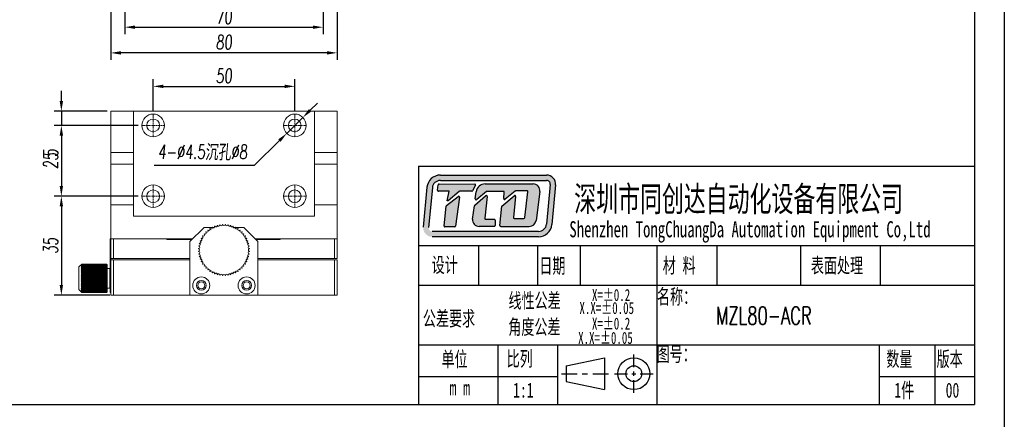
# Model space of a CAD drawing. Header units: millimetres. Extents: x 14315 to 14904, y -71 to 762.
# Tile 4 of 5: x 14556 to 14904, y 351 to 492. Entities that reach past the tile are written whole.
import ezdxf

# ---------------------------------------------------------------- set-up
doc = ezdxf.new("R2010")
doc.units = ezdxf.units.MM
doc.header["$LTSCALE"] = 0.3
doc.linetypes.add('CENTERX2', pattern=[20.32, 12.7, -2.54, 2.54, -2.54])
for name, color, linetype, lineweight in [('中心线', 5, 'CENTERX2', 13), ('外框', 7, 'Continuous', 30), ('文字', 3, 'Continuous', 13), ('标注', 1, 'Continuous', 18)]:
    doc.layers.add(name, color=color, linetype=linetype, lineweight=lineweight)
doc.styles.add('SLDTEXTSTYLE2', font='txt')
doc.styles.get("Standard").update_dxf_attribs({"font": 'txt.shx', "width": 0.67, "oblique": 5, "bigfont": 'gbcbig.shx'})
doc.dimstyles.new('2', dxfattribs={"dimscale": 2, "dimtxt": 2.5, "dimasz": 1.8, "dimexe": 1.25, "dimexo": 0.625, "dimtad": 1, "dimdsep": 46, "dimtxsty": 'Standard', "dimcen": 1.8, "dimadec": 0, "dimazin": 0, "dimtfac": 1, "dimtmove": 0, "dimatfit": 3, "dimfxl": 0, "dimarcsym": 0})
doc.dimstyles.new('2$3', dxfattribs={"dimscale": 2, "dimtxt": 2.5, "dimasz": 1.8, "dimexe": 1.25, "dimexo": 0.625, "dimtad": 1, "dimtih": 1, "dimtoh": 1, "dimdsep": 46, "dimtxsty": 'Standard', "dimcen": 1.8, "dimadec": 0, "dimazin": 0, "dimtfac": 1, "dimtmove": 0, "dimatfit": 3, "dimfxl": 0, "dimarcsym": 0})

# ---------------------------------------------------------------- blocks, each defined once
blk = doc.blocks.new('Y')
at = {"lineweight": 30}
blk.add_line((-4136.76, 2009.27), (-3862.74, 2009.27), dxfattribs=at)
blk = doc.blocks.new('W')
at = {"lineweight": 30}
for p, q in [((-3857.44, 2213.99), (-3857.44, 2003.97)), ((-3857.44, 2213.99), (-3857.44, 2003.97)), ((-3862.74, 2208.69), (-3862.74, 2009.27))]:
    blk.add_line(p, q, dxfattribs=at)
blk.add_blockref('Y', (0, 0))
blk = doc.blocks.new('*D246')
at = {"layer": 'Defpoints', "color": 0}
for p in [(14588.09, 508.7), (14668.09, 508.7), (14588.09, 480.56)]:
    blk.add_point(p, dxfattribs=at)
at = {"layer": '标注', "color": 0, "lineweight": -2}
for p, q in [((14588.09, 507.45), (14588.09, 478.06)), ((14668.09, 507.45), (14668.09, 478.06)), ((14664.49, 480.56), (14591.69, 480.56))]:
    blk.add_line(p, q, dxfattribs=at)
at = {"layer": '标注', "color": 0}
for points in [[(14591.69, 481.16), (14591.69, 479.96), (14588.09, 480.56)], [(14664.49, 481.16), (14664.49, 479.96), (14668.09, 480.56)]]:
    blk.add_solid(points, dxfattribs=at)
at = {"layer": '标注', "color": 0, "insert": (14628.09, 484.31), "char_height": 5, "attachment_point": 5}
blk.add_mtext('80', dxfattribs=at)
blk = doc.blocks.new('*D247')
at = {"layer": 'Defpoints', "color": 0}
for p in [(14593.09, 529.7), (14663.09, 529.7), (14663.09, 489.62)]:
    blk.add_point(p, dxfattribs=at)
at = {"layer": '标注', "color": 0, "lineweight": -2}
for p, q in [((14593.09, 528.45), (14593.09, 487.12)), ((14663.09, 528.45), (14663.09, 487.12)), ((14596.69, 489.62), (14659.49, 489.62))]:
    blk.add_line(p, q, dxfattribs=at)
at = {"layer": '标注', "color": 0}
for points in [[(14596.69, 490.22), (14596.69, 489.02), (14593.09, 489.62)], [(14659.49, 490.22), (14659.49, 489.02), (14663.09, 489.62)]]:
    blk.add_solid(points, dxfattribs=at)
at = {"layer": '标注', "color": 0, "insert": (14628.09, 493.37), "char_height": 5, "attachment_point": 5}
blk.add_mtext('70', dxfattribs=at)
blk = doc.blocks.new('*D254')
at = {"layer": 'Defpoints', "color": 0}
for p in [(14653.09, 468.73), (14603.09, 458.93), (14653.09, 458.93)]:
    blk.add_point(p, dxfattribs=at)
at = {"layer": '标注', "color": 0, "lineweight": -2}
for p, q in [((14603.09, 460.18), (14603.09, 471.23)), ((14653.09, 460.18), (14653.09, 471.23)), ((14606.69, 468.73), (14649.49, 468.73))]:
    blk.add_line(p, q, dxfattribs=at)
at = {"layer": '标注', "color": 0}
for points in [[(14606.69, 469.33), (14606.69, 468.13), (14603.09, 468.73)], [(14649.49, 469.33), (14649.49, 468.13), (14653.09, 468.73)]]:
    blk.add_solid(points, dxfattribs=at)
at = {"layer": '标注', "color": 0, "insert": (14628.09, 472.48), "char_height": 5, "attachment_point": 5}
blk.add_mtext('50', dxfattribs=at)
blk = doc.blocks.new('*D255')
at = {"layer": 'Defpoints', "color": 0}
for p in [(14588.09, 459.93), (14570.68, 454.93), (14599.09, 454.93)]:
    blk.add_point(p, dxfattribs=at)
at = {"layer": '标注', "color": 0, "lineweight": -2}
for p, q in [((14570.68, 463.53), (14570.68, 467.13)), ((14586.84, 459.93), (14568.18, 459.93)), ((14570.68, 459.93), (14570.68, 454.93)), ((14597.84, 454.93), (14568.18, 454.93)), ((14570.68, 451.33), (14570.68, 442.64))]:
    blk.add_line(p, q, dxfattribs=at)
at = {"layer": '标注', "color": 0}
for points in [[(14570.08, 463.53), (14571.28, 463.53), (14570.68, 459.93)], [(14570.08, 451.33), (14571.28, 451.33), (14570.68, 454.93)]]:
    blk.add_solid(points, dxfattribs=at)
at = {"layer": '标注', "color": 0, "insert": (14566.93, 445.18), "char_height": 5, "attachment_point": 5, "rotation": 90}
blk.add_mtext('5', dxfattribs=at)
blk = doc.blocks.new('*D256')
at = {"layer": 'Defpoints', "color": 0}
for p in [(14599.09, 454.93), (14570.68, 429.93), (14599.09, 429.93)]:
    blk.add_point(p, dxfattribs=at)
at = {"layer": '标注', "color": 0, "lineweight": -2}
for p, q in [((14597.84, 454.93), (14568.18, 454.93)), ((14570.68, 451.33), (14570.68, 433.53)), ((14597.84, 429.93), (14568.18, 429.93))]:
    blk.add_line(p, q, dxfattribs=at)
at = {"layer": '标注', "color": 0}
for points in [[(14570.08, 451.33), (14571.28, 451.33), (14570.68, 454.93)], [(14570.08, 433.53), (14571.28, 433.53), (14570.68, 429.93)]]:
    blk.add_solid(points, dxfattribs=at)
at = {"layer": '标注', "color": 0, "insert": (14566.93, 442.43), "char_height": 5, "attachment_point": 5, "rotation": 90}
blk.add_mtext('25', dxfattribs=at)
blk = doc.blocks.new('*D257')
at = {"layer": 'Defpoints', "color": 0}
for p in [(14599.09, 429.93), (14570.68, 394.93), (14589.09, 394.93)]:
    blk.add_point(p, dxfattribs=at)
at = {"layer": '标注', "color": 0, "lineweight": -2}
for p, q in [((14597.84, 429.93), (14568.18, 429.93)), ((14570.68, 426.33), (14570.68, 398.53)), ((14587.84, 394.93), (14568.18, 394.93))]:
    blk.add_line(p, q, dxfattribs=at)
at = {"layer": '标注', "color": 0}
for points in [[(14570.08, 426.33), (14571.28, 426.33), (14570.68, 429.93)], [(14570.08, 398.53), (14571.28, 398.53), (14570.68, 394.93)]]:
    blk.add_solid(points, dxfattribs=at)
at = {"layer": '标注', "color": 0, "insert": (14566.93, 412.43), "char_height": 5, "attachment_point": 5, "rotation": 90}
blk.add_mtext('35', dxfattribs=at)
blk = doc.blocks.new('*D258')
at = {"layer": 'Defpoints', "color": 0}
for p in [(14655.94, 457.74), (14650.25, 452.12)]:
    blk.add_point(p, dxfattribs=at)
at = {"layer": '标注', "color": 0, "lineweight": -2}
for p, q in [((14658.5, 460.27), (14661.06, 462.8)), ((14655.94, 457.74), (14650.25, 452.12)), ((14638.88, 440.9), (14647.69, 449.59)), ((14603.44, 440.9), (14638.88, 440.9))]:
    blk.add_line(p, q, dxfattribs=at)
at = {"layer": '标注', "color": 0}
for points in [[(14658.08, 460.7), (14658.92, 459.85), (14655.94, 457.74)], [(14647.27, 450.02), (14648.11, 449.17), (14650.25, 452.12)]]:
    blk.add_solid(points, dxfattribs=at)
at = {"layer": '标注', "color": 0, "insert": (14620.54, 445.34), "char_height": 5, "attachment_point": 5}
blk.add_mtext('4-%%C4.5{\\fSimSun|b0|i0|c134|p2;沉孔}∅8', dxfattribs=at)

msp = doc.modelspace()

# ---------------------------------------------------------------- hatches: boundary and pattern name
at = {"layer": '外框'}
h = msp.add_hatch(color=256, dxfattribs=at)
h.dxf.hatch_style = 1
h.paths.add_polyline_path([(14742.013, 437.395), (14704.499, 437.395, 0.3871904), (14699.76, 433.078), (14698.45, 419.053, 0.4417631), (14701.609, 415.585), (14739.145, 415.585, 0.3876272), (14743.884, 419.909), (14745.172, 433.932, 0.4413093)])
h.paths.add_polyline_path([(14742.013, 435.491, -0.4413093), (14743.277, 434.106), (14741.988, 420.083, -0.3876272), (14739.145, 417.489), (14701.609, 417.489, -0.4417631), (14700.346, 418.876), (14701.656, 432.901, -0.3871904), (14704.499, 435.491)], flags=16)
h.paths.add_polyline_path([(14716.629, 434.269, -0.5692565), (14716.908, 433.801), (14715.846, 431.84, -0.2751589), (14715.567, 431.674), (14711.289, 431.674, 0.1785487), (14711.083, 431.598), (14707.202, 428.284), (14706.928, 428.284), (14707.549, 431.679), (14703.78, 431.679, -0.4551699), (14703.466, 432.039), (14703.733, 433.964, -0.3736999), (14704.046, 434.238)], flags=0)
h.paths.add_polyline_path([(14710.755, 429.843, -0.6728841), (14711.265, 429.551), (14709.891, 419.375, -0.3754282), (14709.576, 419.1), (14706.105, 419.1, -0.4451596), (14705.79, 419.451), (14706.519, 426.404, -0.2032664), (14706.639, 426.621)], flags=0)
h.paths.add_polyline_path([(14720.277, 434.271), (14737.26, 434.271, -0.4535474), (14739.619, 431.577), (14738.258, 421.357, -0.3759441), (14735.899, 419.291), (14725.829, 419.291, -0.443757), (14725.513, 419.64), (14726.192, 426.419), (14730.55, 430.121, -0.6781546), (14731.071, 429.844), (14730.265, 422.461, 0.4464345), (14730.58, 422.109), (14733.949, 422.109, 0.3783283), (14734.264, 422.387), (14735.395, 431.458, 0.4510331), (14735.08, 431.815), (14731.116, 431.815, 0.1736567), (14730.914, 431.742), (14727.393, 428.849, -0.6630003), (14726.875, 429.121), (14727.057, 431.303, 0.4388203), (14726.741, 431.647), (14720.97, 431.647, 0.1753949), (14720.767, 431.573), (14717.332, 428.712, -0.6807563), (14716.815, 428.996), (14717.13, 431.495, -0.3779258)], flags=0)
h.paths.add_polyline_path([(14716.634, 426.731), (14720.469, 430.102, -0.6841835), (14720.994, 429.829), (14720.161, 422.164, 0.4462884), (14720.476, 421.813), (14723.554, 421.813, -0.4142136), (14723.872, 421.495), (14723.872, 419.609, -0.4142136), (14723.554, 419.291), (14718.171, 419.291, -0.4294817), (14715.795, 421.794), (14716.53, 426.541, -0.1758286)], flags=0)
h.paths.add_polyline_path([(14716.908, 433.801, 0.5692565), (14716.629, 434.269), (14704.046, 434.238, 0.3736999), (14703.733, 433.964), (14703.466, 432.039, 0.4551699), (14703.78, 431.679), (14707.549, 431.679), (14706.928, 428.284), (14707.202, 428.284), (14711.083, 431.598, -0.1785487), (14711.289, 431.674), (14715.567, 431.674, 0.2751589), (14715.846, 431.84)], flags=0)
h.paths.add_polyline_path([(14711.265, 429.551, 0.6728841), (14710.755, 429.843), (14706.639, 426.621, 0.2032664), (14706.519, 426.404), (14705.79, 419.451, 0.4451596), (14706.105, 419.1), (14709.576, 419.1, 0.3754282), (14709.891, 419.375)], flags=0)
h.paths.add_polyline_path([(14720.994, 429.829, 0.6841835), (14720.469, 430.102), (14716.634, 426.731, 0.1758286), (14716.53, 426.541), (14715.795, 421.794, 0.4294817), (14718.171, 419.291), (14723.554, 419.291, 0.4142136), (14723.872, 419.609), (14723.872, 421.495, 0.4142136), (14723.554, 421.813), (14720.476, 421.813, -0.4462884), (14720.161, 422.164)], flags=0)
h.paths.add_polyline_path([(14737.26, 434.271), (14720.277, 434.271, 0.3779258), (14717.13, 431.495), (14716.815, 428.996, 0.6807563), (14717.332, 428.712), (14720.767, 431.573, -0.1753949), (14720.97, 431.647), (14726.741, 431.647, -0.4388203), (14727.057, 431.303), (14726.875, 429.121, 0.6630003), (14727.393, 428.849), (14730.914, 431.742, -0.1736567), (14731.116, 431.815), (14735.08, 431.815, -0.4510331), (14735.395, 431.458), (14734.264, 422.387, -0.3783283), (14733.949, 422.109), (14730.58, 422.109, -0.4464345), (14730.265, 422.461), (14731.071, 429.844, 0.6781546), (14730.55, 430.121), (14726.192, 426.419), (14725.513, 419.64, 0.443757), (14725.829, 419.291), (14735.899, 419.291, 0.3759441), (14738.258, 421.357), (14739.619, 431.577, 0.4535474)], flags=0)
h = msp.add_hatch(color=256, dxfattribs=at)
h.dxf.hatch_style = 1
h.paths.add_polyline_path([(14716.908, 433.801, 0.5692565), (14716.629, 434.269), (14704.046, 434.238, 0.3736999), (14703.733, 433.964), (14703.466, 432.039, 0.4551699), (14703.78, 431.679), (14707.549, 431.679), (14706.928, 428.284), (14707.202, 428.284), (14711.083, 431.598, -0.1785487), (14711.289, 431.674), (14715.567, 431.674, 0.2751589), (14715.846, 431.84)])
h.paths.add_polyline_path([(14711.265, 429.551, 0.6728841), (14710.755, 429.843), (14706.639, 426.621, 0.2032664), (14706.519, 426.404), (14705.79, 419.451, 0.4451596), (14706.105, 419.1), (14709.576, 419.1, 0.3754282), (14709.891, 419.375)])
h.paths.add_polyline_path([(14720.994, 429.829, 0.6841835), (14720.469, 430.102), (14716.634, 426.731, 0.1758286), (14716.53, 426.541), (14715.795, 421.794, 0.4294817), (14718.171, 419.291), (14723.554, 419.291, 0.4142136), (14723.872, 419.609), (14723.872, 421.495, 0.4142136), (14723.554, 421.813), (14720.476, 421.813, -0.4462884), (14720.161, 422.164)])
h.paths.add_polyline_path([(14737.26, 434.271), (14720.277, 434.271, 0.3779258), (14717.13, 431.495), (14716.815, 428.996, 0.6807563), (14717.332, 428.712), (14720.767, 431.573, -0.1753949), (14720.97, 431.647), (14726.741, 431.647, -0.4388203), (14727.057, 431.303), (14726.875, 429.121, 0.6630003), (14727.393, 428.849), (14730.914, 431.742, -0.1736567), (14731.116, 431.815), (14735.08, 431.815, -0.4510331), (14735.395, 431.458), (14734.264, 422.387, -0.3783283), (14733.949, 422.109), (14730.58, 422.109, -0.4464345), (14730.265, 422.461), (14731.071, 429.844, 0.6781546), (14730.55, 430.121), (14726.192, 426.419), (14725.513, 419.64, 0.443757), (14725.829, 419.291), (14735.899, 419.291, 0.3759441), (14738.258, 421.357), (14739.619, 431.577, 0.4535474)])

# ---------------------------------------------------------------- linework, layer by layer
at = {"color": 7, "linetype": 'Continuous', "lineweight": 15}
for p, q in [((14596.093, 459.933), (14588.093, 459.933)), ((14588.093, 459.933), (14588.093, 445.337)), ((14596.093, 445.337), (14596.093, 459.933)), ((14660.093, 459.933), (14596.093, 459.933)), ((14668.093, 459.933), (14660.093, 459.933)), ((14660.093, 459.933), (14660.093, 445.337)), ((14668.093, 459.933), (14668.093, 445.337)), ((14596.093, 445.337), (14588.093, 445.337)), ((14588.093, 445.337), (14588.093, 441.281)), ((14596.093, 441.281), (14596.093, 445.337)), ((14668.093, 445.337), (14660.093, 445.337)), ((14660.093, 445.337), (14660.093, 441.281)), ((14668.093, 445.337), (14668.093, 441.281)), ((14596.093, 441.281), (14588.093, 441.281)), ((14588.093, 441.281), (14588.093, 426.933)), ((14596.093, 426.933), (14596.093, 441.281)), ((14668.093, 441.281), (14660.093, 441.281)), ((14660.093, 441.281), (14660.093, 426.933)), ((14668.093, 441.281), (14668.093, 426.933)), ((14596.093, 426.933), (14588.093, 426.933)), ((14588.093, 426.933), (14588.093, 414.933)), ((14596.093, 422.933), (14596.093, 426.933)), ((14668.093, 426.933), (14660.093, 426.933)), ((14660.093, 426.933), (14660.093, 422.933)), ((14668.093, 426.933), (14668.093, 414.933)), ((14596.093, 422.933), (14660.093, 422.933)), ((14621.093, 418.933), (14616.093, 413.933)), ((14621.093, 418.933), (14623.97, 418.933)), ((14624.1, 418.933), (14624.765, 418.933)), ((14631.421, 418.933), (14632.087, 418.933)), ((14632.216, 418.933), (14635.093, 418.933)), ((14640.093, 413.933), (14635.093, 418.933)), ((14587.893, 414.933), (14588.093, 414.933)), ((14587.893, 412.933), (14587.893, 414.933)), ((14588.093, 407.933), (14588.093, 414.933)), ((14617.093, 414.933), (14588.093, 414.933)), ((14589.093, 407.933), (14589.093, 414.933)), ((14607.793, 414.933), (14589.093, 414.933)), ((14608.093, 414.633), (14607.793, 414.933)), ((14608.093, 414.633), (14616.793, 414.633)), ((14616.093, 413.933), (14616.093, 394.933)), ((14668.093, 414.933), (14639.093, 414.933)), ((14639.393, 414.633), (14647.793, 414.633)), ((14640.093, 413.933), (14640.093, 394.933)), ((14648.093, 414.933), (14647.793, 414.633)), ((14667.093, 414.933), (14648.093, 414.933)), ((14667.093, 407.933), (14667.093, 414.933)), ((14668.093, 407.933), (14668.093, 414.933)), ((14588.093, 412.933), (14587.893, 412.933)), ((14587.893, 412.933), (14587.893, 397.933)), ((14588.093, 407.933), (14588.093, 407.433)), ((14589.093, 407.933), (14588.093, 407.933)), ((14588.093, 394.933), (14588.093, 407.433)), ((14588.093, 407.433), (14589.093, 407.433)), ((14616.093, 407.933), (14589.093, 407.933)), ((14589.093, 407.433), (14589.093, 394.933)), ((14616.093, 407.433), (14589.093, 407.433)), ((14667.093, 407.933), (14640.093, 407.933)), ((14667.093, 407.433), (14640.093, 407.433)), ((14668.093, 407.933), (14667.093, 407.933)), ((14667.093, 394.933), (14667.093, 407.433)), ((14667.093, 407.433), (14668.093, 407.433)), ((14668.093, 407.433), (14668.093, 394.933)), ((14577.829, 405.869), (14576.893, 404.933)), ((14576.893, 397.236), (14576.893, 404.933)), ((14577.693, 405.732), (14577.893, 405.933)), ((14577.893, 405.922), (14577.693, 405.732)), ((14577.693, 405.692), (14577.893, 405.912)), ((14577.893, 405.86), (14577.693, 405.692)), ((14577.693, 405.6), (14577.893, 405.836)), ((14577.893, 405.744), (14577.693, 405.6)), ((14577.693, 405.456), (14577.893, 405.707)), ((14577.893, 405.576), (14577.693, 405.456)), ((14577.693, 405.264), (14577.893, 405.525)), ((14577.893, 405.356), (14577.693, 405.264)), ((14577.693, 405.024), (14577.893, 405.293)), ((14577.893, 405.088), (14577.693, 405.024)), ((14577.693, 404.739), (14577.893, 405.014)), ((14577.893, 404.775), (14577.693, 404.739)), ((14577.693, 404.412), (14577.893, 404.689)), ((14577.893, 404.419), (14577.693, 404.412)), ((14577.693, 404.047), (14577.893, 404.324)), ((14577.893, 404.025), (14577.693, 404.047)), ((14577.693, 404.047), (14586.893, 404.047)), ((14577.693, 403.648), (14577.893, 403.921)), ((14577.893, 403.598), (14577.693, 403.648)), ((14577.693, 403.648), (14586.893, 403.648)), ((14577.693, 403.22), (14577.893, 403.486)), ((14577.893, 405.933), (14586.693, 405.933)), ((14577.893, 405.922), (14577.893, 405.912)), ((14577.893, 405.922), (14586.693, 405.922)), ((14577.893, 405.912), (14586.693, 405.912)), ((14577.893, 405.86), (14577.893, 405.836)), ((14577.893, 405.86), (14586.693, 405.86)), ((14577.893, 405.836), (14586.693, 405.836)), ((14577.893, 405.744), (14577.893, 405.707)), ((14577.893, 405.744), (14586.693, 405.744)), ((14577.893, 405.707), (14586.693, 405.707)), ((14577.893, 405.576), (14577.893, 405.525)), ((14577.893, 405.576), (14586.693, 405.576)), ((14577.893, 405.525), (14586.693, 405.525)), ((14577.893, 405.356), (14577.893, 405.293)), ((14577.893, 405.356), (14586.693, 405.356)), ((14577.893, 405.293), (14586.693, 405.293)), ((14577.893, 405.088), (14577.893, 405.014)), ((14577.893, 405.088), (14586.693, 405.088)), ((14577.893, 405.014), (14586.693, 405.014)), ((14577.893, 404.775), (14577.893, 404.689)), ((14577.893, 404.775), (14586.693, 404.775)), ((14577.893, 404.689), (14586.693, 404.689)), ((14577.893, 404.419), (14577.893, 404.324)), ((14577.893, 404.419), (14586.693, 404.419)), ((14577.893, 404.324), (14586.693, 404.324)), ((14577.893, 404.025), (14577.893, 403.921)), ((14577.893, 404.025), (14586.693, 404.025)), ((14577.893, 403.921), (14586.693, 403.921)), ((14577.893, 403.598), (14577.893, 403.486)), ((14577.893, 403.598), (14586.693, 403.598)), ((14577.893, 403.486), (14586.693, 403.486)), ((14586.693, 405.933), (14586.893, 405.732)), ((14586.693, 405.912), (14586.693, 405.922)), ((14586.893, 405.732), (14586.693, 405.922)), ((14586.693, 405.912), (14586.893, 405.692)), ((14586.693, 405.836), (14586.693, 405.86)), ((14586.893, 405.692), (14586.693, 405.86)), ((14586.693, 405.836), (14586.893, 405.6)), ((14586.693, 405.707), (14586.693, 405.744)), ((14586.893, 405.6), (14586.693, 405.744)), ((14586.693, 405.707), (14586.893, 405.456)), ((14586.693, 405.525), (14586.693, 405.576)), ((14586.893, 405.456), (14586.693, 405.576)), ((14586.693, 405.525), (14586.893, 405.264)), ((14586.693, 405.293), (14586.693, 405.356)), ((14586.893, 405.264), (14586.693, 405.356)), ((14586.693, 405.293), (14586.893, 405.024)), ((14586.693, 405.014), (14586.693, 405.088)), ((14586.893, 405.024), (14586.693, 405.088)), ((14586.693, 405.014), (14586.893, 404.739)), ((14586.693, 404.689), (14586.693, 404.775)), ((14586.893, 404.739), (14586.693, 404.775)), ((14586.693, 404.689), (14586.893, 404.412)), ((14586.693, 404.324), (14586.693, 404.419)), ((14586.893, 404.412), (14586.693, 404.419)), ((14586.693, 404.324), (14586.893, 404.047)), ((14586.893, 404.047), (14586.693, 404.025)), ((14586.693, 403.921), (14586.693, 404.025)), ((14586.693, 403.921), (14586.893, 403.648)), ((14586.893, 403.648), (14586.693, 403.598)), ((14586.693, 403.486), (14586.693, 403.598)), ((14586.693, 403.486), (14586.893, 403.22)), ((14586.893, 405.733), (14586.757, 405.869)), ((14586.893, 405.733), (14586.893, 405.732)), ((14586.893, 405.732), (14586.893, 405.692)), ((14586.893, 405.692), (14586.893, 405.6)), ((14586.893, 405.6), (14586.893, 405.456)), ((14586.893, 405.456), (14586.893, 405.264)), ((14586.893, 405.264), (14586.893, 405.024)), ((14586.893, 405.024), (14586.893, 404.739)), ((14586.893, 404.739), (14586.893, 404.412)), ((14587.793, 404.433), (14586.893, 404.433)), ((14586.893, 404.412), (14586.893, 404.047)), ((14586.893, 404.047), (14586.893, 403.648)), ((14586.893, 403.648), (14586.893, 403.22)), ((14587.893, 404.333), (14587.793, 404.433)), ((14587.793, 397.433), (14587.793, 404.433)), ((14577.893, 403.141), (14577.693, 403.22)), ((14577.693, 403.22), (14586.893, 403.22)), ((14577.693, 402.766), (14577.893, 403.022)), ((14577.893, 402.66), (14577.693, 402.766)), ((14577.693, 402.766), (14586.893, 402.766)), ((14577.693, 402.292), (14577.893, 402.536)), ((14577.893, 402.16), (14577.693, 402.292)), ((14577.693, 402.292), (14586.893, 402.292)), ((14577.693, 401.804), (14577.893, 402.032)), ((14577.893, 401.646), (14577.693, 401.804)), ((14577.693, 401.804), (14586.893, 401.804)), ((14577.693, 401.306), (14577.893, 401.516)), ((14577.893, 401.125), (14577.693, 401.306)), ((14577.693, 401.306), (14586.893, 401.306)), ((14577.693, 400.803), (14577.893, 400.994)), ((14577.893, 400.602), (14577.693, 400.803)), ((14577.693, 400.803), (14586.893, 400.803)), ((14577.693, 400.302), (14577.893, 400.471)), ((14577.893, 400.082), (14577.693, 400.302)), ((14577.693, 400.302), (14586.893, 400.302)), ((14577.693, 399.809), (14577.893, 399.953)), ((14577.893, 399.572), (14577.693, 399.809)), ((14577.693, 399.809), (14586.893, 399.809)), ((14577.893, 403.141), (14577.893, 403.022)), ((14577.893, 403.141), (14586.693, 403.141)), ((14577.893, 403.022), (14586.693, 403.022)), ((14577.893, 402.66), (14577.893, 402.536)), ((14577.893, 402.66), (14586.693, 402.66)), ((14577.893, 402.536), (14586.693, 402.536)), ((14577.893, 402.16), (14577.893, 402.032)), ((14577.893, 402.16), (14586.693, 402.16)), ((14577.893, 402.032), (14586.693, 402.032)), ((14577.893, 401.646), (14577.893, 401.516)), ((14577.893, 401.646), (14586.693, 401.646)), ((14577.893, 401.516), (14586.693, 401.516)), ((14577.893, 401.125), (14577.893, 400.994)), ((14577.893, 401.125), (14586.693, 401.125)), ((14577.893, 400.994), (14586.693, 400.994)), ((14577.893, 400.602), (14577.893, 400.471)), ((14577.893, 400.602), (14586.693, 400.602)), ((14577.893, 400.471), (14586.693, 400.471)), ((14577.893, 400.082), (14577.893, 399.953)), ((14577.893, 400.082), (14586.693, 400.082)), ((14577.893, 399.953), (14586.693, 399.953)), ((14586.893, 403.22), (14586.693, 403.141)), ((14586.693, 403.022), (14586.693, 403.141)), ((14586.693, 403.022), (14586.893, 402.766)), ((14586.893, 402.766), (14586.693, 402.66)), ((14586.693, 402.536), (14586.693, 402.66)), ((14586.693, 402.536), (14586.893, 402.292)), ((14586.893, 402.292), (14586.693, 402.16)), ((14586.693, 402.032), (14586.693, 402.16)), ((14586.693, 402.032), (14586.893, 401.804)), ((14586.893, 401.804), (14586.693, 401.646)), ((14586.693, 401.516), (14586.693, 401.646)), ((14586.693, 401.516), (14586.893, 401.306)), ((14586.893, 401.306), (14586.693, 401.125)), ((14586.693, 400.994), (14586.693, 401.125)), ((14586.693, 400.994), (14586.893, 400.803)), ((14586.893, 400.803), (14586.693, 400.602)), ((14586.693, 400.471), (14586.693, 400.602)), ((14586.693, 400.471), (14586.893, 400.302)), ((14586.893, 400.302), (14586.693, 400.082)), ((14586.693, 399.953), (14586.693, 400.082)), ((14586.693, 399.953), (14586.893, 399.809)), ((14586.893, 399.809), (14586.693, 399.572)), ((14586.893, 403.22), (14586.893, 402.766)), ((14586.893, 402.766), (14586.893, 402.292)), ((14586.893, 402.292), (14586.893, 401.804)), ((14586.893, 401.804), (14586.893, 401.306)), ((14586.893, 401.306), (14586.893, 400.803)), ((14586.893, 400.803), (14586.893, 400.302)), ((14586.893, 400.302), (14586.893, 399.809)), ((14586.893, 399.809), (14586.893, 399.327)), ((14576.893, 396.933), (14576.893, 397.236)), ((14576.893, 396.933), (14577.829, 395.997)), ((14577.693, 399.327), (14577.893, 399.446)), ((14577.893, 399.076), (14577.693, 399.327)), ((14577.693, 399.327), (14586.893, 399.327)), ((14577.693, 398.863), (14577.893, 398.955)), ((14577.893, 398.601), (14577.693, 398.863)), ((14577.693, 398.863), (14586.893, 398.863)), ((14577.693, 398.422), (14577.893, 398.486)), ((14577.893, 398.152), (14577.693, 398.422)), ((14577.693, 398.422), (14586.893, 398.422)), ((14577.693, 398.008), (14577.893, 398.044)), ((14577.893, 397.733), (14577.693, 398.008)), ((14577.693, 398.008), (14586.893, 398.008)), ((14577.693, 397.626), (14577.893, 397.633)), ((14577.893, 397.349), (14577.693, 397.626)), ((14577.693, 397.626), (14586.893, 397.626)), ((14577.693, 397.28), (14577.893, 397.258)), ((14577.893, 397.004), (14577.693, 397.28)), ((14577.693, 396.975), (14577.893, 396.924)), ((14577.893, 396.702), (14577.693, 396.975)), ((14577.693, 396.713), (14577.893, 396.634)), ((14577.893, 396.447), (14577.693, 396.713)), ((14577.693, 396.497), (14577.893, 396.391)), ((14577.893, 396.241), (14577.693, 396.497)), ((14577.693, 396.33), (14577.893, 396.197)), ((14577.893, 396.086), (14577.693, 396.33)), ((14577.893, 399.572), (14577.893, 399.446)), ((14577.893, 399.572), (14586.693, 399.572)), ((14577.893, 399.446), (14586.693, 399.446)), ((14577.893, 399.076), (14577.893, 398.955)), ((14577.893, 399.076), (14586.693, 399.076)), ((14577.893, 398.955), (14586.693, 398.955)), ((14577.893, 398.601), (14577.893, 398.486)), ((14577.893, 398.601), (14586.693, 398.601)), ((14577.893, 398.486), (14586.693, 398.486)), ((14577.893, 398.152), (14577.893, 398.044)), ((14577.893, 398.152), (14586.693, 398.152)), ((14577.893, 398.044), (14586.693, 398.044)), ((14577.893, 397.733), (14577.893, 397.633)), ((14577.893, 397.733), (14586.693, 397.733)), ((14577.893, 397.633), (14586.693, 397.633)), ((14577.893, 397.349), (14577.893, 397.258)), ((14577.893, 397.349), (14586.693, 397.349)), ((14577.893, 397.258), (14586.693, 397.258)), ((14577.893, 397.004), (14577.893, 396.924)), ((14577.893, 397.004), (14586.693, 397.004)), ((14577.893, 396.924), (14586.693, 396.924)), ((14577.893, 396.702), (14577.893, 396.634)), ((14577.893, 396.702), (14586.693, 396.702)), ((14577.893, 396.634), (14586.693, 396.634)), ((14577.893, 396.447), (14577.893, 396.391)), ((14577.893, 396.447), (14586.693, 396.447)), ((14577.893, 396.391), (14586.693, 396.391)), ((14586.693, 399.446), (14586.693, 399.572)), ((14586.693, 399.446), (14586.893, 399.327)), ((14586.893, 399.327), (14586.693, 399.076)), ((14586.693, 398.955), (14586.693, 399.076)), ((14586.693, 398.955), (14586.893, 398.863)), ((14586.893, 398.863), (14586.693, 398.601)), ((14586.693, 398.486), (14586.693, 398.601)), ((14586.693, 398.486), (14586.893, 398.422)), ((14586.893, 398.422), (14586.693, 398.152)), ((14586.693, 398.044), (14586.693, 398.152)), ((14586.693, 398.044), (14586.893, 398.008)), ((14586.893, 398.008), (14586.693, 397.733)), ((14586.693, 397.633), (14586.693, 397.733)), ((14586.693, 397.633), (14586.893, 397.626)), ((14586.893, 397.626), (14586.693, 397.349)), ((14586.693, 397.258), (14586.693, 397.349)), ((14586.693, 397.258), (14586.893, 397.28)), ((14586.893, 397.28), (14586.693, 397.004)), ((14586.693, 396.924), (14586.693, 397.004)), ((14586.693, 396.924), (14586.893, 396.975)), ((14586.893, 396.975), (14586.693, 396.702)), ((14586.693, 396.634), (14586.893, 396.713)), ((14586.893, 396.713), (14586.693, 396.447)), ((14586.693, 396.634), (14586.693, 396.702)), ((14586.693, 396.391), (14586.893, 396.497)), ((14586.893, 396.497), (14586.693, 396.241)), ((14586.693, 396.391), (14586.693, 396.447)), ((14586.693, 396.197), (14586.893, 396.33)), ((14586.893, 396.33), (14586.693, 396.086)), ((14586.893, 399.327), (14586.893, 398.863)), ((14586.893, 398.863), (14586.893, 398.422)), ((14586.893, 398.422), (14586.893, 398.008)), ((14586.893, 398.008), (14586.893, 397.626)), ((14586.893, 397.626), (14586.893, 397.28)), ((14586.893, 397.433), (14587.793, 397.433)), ((14586.893, 397.28), (14586.893, 396.975)), ((14586.893, 396.975), (14586.893, 396.713)), ((14586.893, 396.713), (14586.893, 396.497)), ((14586.893, 396.497), (14586.893, 396.33)), ((14586.893, 396.33), (14586.893, 396.213)), ((14587.793, 397.433), (14587.893, 397.533)), ((14587.893, 397.933), (14588.093, 397.933)), ((14587.893, 395.933), (14587.893, 397.933)), ((14577.693, 396.213), (14577.893, 396.056)), ((14577.893, 395.984), (14577.693, 396.213)), ((14577.693, 396.148), (14577.893, 395.967)), ((14577.893, 395.937), (14577.693, 396.148)), ((14577.829, 395.998), (14577.893, 395.934)), ((14577.893, 396.241), (14577.893, 396.197)), ((14577.893, 396.241), (14586.693, 396.241)), ((14577.893, 396.197), (14586.693, 396.197)), ((14577.893, 396.086), (14577.893, 396.056)), ((14577.893, 396.086), (14586.693, 396.086)), ((14577.893, 396.056), (14586.693, 396.056)), ((14577.893, 395.984), (14577.893, 395.967)), ((14577.893, 395.984), (14586.693, 395.984)), ((14577.893, 395.967), (14586.693, 395.967)), ((14577.893, 395.937), (14577.893, 395.934)), ((14577.893, 395.937), (14586.693, 395.937)), ((14577.893, 395.934), (14586.693, 395.934)), ((14586.693, 396.197), (14586.693, 396.241)), ((14586.693, 396.056), (14586.893, 396.213)), ((14586.893, 396.213), (14586.693, 395.984)), ((14586.693, 395.967), (14586.893, 396.148)), ((14586.893, 396.148), (14586.693, 395.937)), ((14586.693, 396.056), (14586.693, 396.086)), ((14586.693, 395.934), (14586.757, 395.998)), ((14586.693, 395.967), (14586.693, 395.984)), ((14586.693, 395.934), (14586.693, 395.937)), ((14586.757, 395.997), (14586.893, 396.133)), ((14586.893, 396.213), (14586.893, 396.148)), ((14586.893, 396.148), (14586.893, 396.133)), ((14588.093, 395.933), (14587.893, 395.933)), ((14589.093, 394.933), (14588.093, 394.933)), ((14616.093, 394.933), (14589.093, 394.933)), ((14616.093, 394.933), (14640.093, 394.933)), ((14667.093, 394.933), (14640.093, 394.933)), ((14668.093, 394.933), (14667.093, 394.933))]:
    msp.add_line(p, q, dxfattribs=at)
for centre, radius in [((14603.093, 454.933), 4), ((14653.093, 454.933), 4), ((14603.093, 454.933), 2.25), ((14653.093, 454.933), 2.25), ((14603.093, 429.933), 4), ((14603.093, 429.933), 2.25), ((14653.093, 429.933), 4), ((14653.093, 429.933), 2.25), ((14620.093, 398.433), 3), ((14620.093, 398.433), 1.7), ((14636.093, 398.433), 3), ((14636.093, 398.433), 1.7), ((14620.093, 398.433), 1.25), ((14636.093, 398.433), 1.25)]:
    msp.add_circle(centre, radius, dxfattribs=at)
for centre, radius, start, end in [((14621.405, 416.955), 0.4, 229.27334, 46.72666), ((14628.093, 410.933), 9, 134.54669, 135.45331), ((14622.071, 417.622), 0.4, 223.27334, 40.72666), ((14628.093, 410.933), 9, 128.54669, 129.45331), ((14622.803, 418.214), 0.4, 217.27334, 34.72666), ((14628.093, 410.933), 9, 122.54669, 123.45331), ((14623.593, 418.727), 0.4, 211.27334, 28.72666), ((14628.093, 410.933), 9, 116.54669, 117.45331), ((14624.433, 419.155), 0.4, 205.27334, 22.72666), ((14628.093, 410.933), 9, 110.54669, 111.45331), ((14625.312, 419.493), 0.4, 199.27334, 16.72666), ((14628.093, 410.933), 9, 104.54669, 105.45331), ((14626.222, 419.737), 0.4, 193.27334, 10.72666), ((14628.093, 410.933), 9, 98.54669, 99.45331), ((14627.152, 419.884), 0.4, 187.27334, 4.72666), ((14628.093, 410.933), 9, 92.54669, 93.45331), ((14628.093, 419.933), 0.4, 181.27334, 358.72666), ((14628.093, 410.933), 9, 86.54669, 87.45331), ((14629.034, 419.884), 0.4, 175.27334, 352.72666), ((14628.093, 410.933), 9, 80.54669, 81.45331), ((14629.964, 419.737), 0.4, 169.27334, 346.72666), ((14628.093, 410.933), 9, 74.54669, 75.45331), ((14630.874, 419.493), 0.4, 163.27334, 340.72666), ((14628.093, 410.933), 9, 68.54669, 69.45331), ((14631.754, 419.155), 0.4, 157.27334, 334.72666), ((14628.093, 410.933), 9, 62.54669, 63.45331), ((14632.593, 418.727), 0.4, 151.27334, 328.72666), ((14628.093, 410.933), 9, 56.54669, 57.45331), ((14633.383, 418.214), 0.4, 145.27334, 322.72666), ((14628.093, 410.933), 9, 50.54669, 51.45331), ((14634.115, 417.622), 0.4, 139.27334, 316.72666), ((14634.781, 416.955), 0.4, 133.27334, 310.72666), ((14628.093, 410.933), 9, 44.54669, 45.45331), ((14619.534, 413.714), 0.4, 253.27334, 70.72666), ((14628.093, 410.933), 9, 158.54669, 159.45331), ((14619.871, 414.594), 0.4, 247.27334, 64.72666), ((14628.093, 410.933), 9, 152.54669, 153.45331), ((14620.299, 415.433), 0.4, 241.27334, 58.72666), ((14628.093, 410.933), 9, 146.54669, 147.45331), ((14620.812, 416.223), 0.4, 235.27334, 52.72666), ((14628.093, 410.933), 9, 140.54669, 141.45331), ((14635.374, 416.223), 0.4, 127.27334, 304.72666), ((14628.093, 410.933), 9, 38.54669, 39.45331), ((14635.887, 415.433), 0.4, 121.27334, 298.72666), ((14628.093, 410.933), 9, 32.54669, 33.45331), ((14636.315, 414.594), 0.4, 115.27334, 292.72666), ((14628.093, 410.933), 9, 26.54669, 27.45331), ((14636.653, 413.714), 0.4, 109.27334, 286.72666), ((14628.093, 410.933), 9, 20.54669, 21.45331), ((14628.093, 410.933), 9, 176.54669, 177.45331), ((14619.093, 410.933), 0.4, 271.27334, 88.72666), ((14628.093, 410.933), 9, 182.54669, 183.45331), ((14619.142, 411.874), 0.4, 265.27334, 82.72666), ((14619.142, 409.993), 0.4, 277.27334, 94.72666), ((14628.093, 410.933), 9, 170.54669, 171.45331), ((14619.29, 412.804), 0.4, 259.27334, 76.72666), ((14628.093, 410.933), 9, 164.54669, 165.45331), ((14636.897, 412.804), 0.4, 103.27334, 280.72666), ((14637.044, 411.874), 0.4, 97.27334, 274.72666), ((14637.044, 409.993), 0.4, 85.27334, 262.72666), ((14637.093, 410.933), 0.4, 91.27334, 268.72666), ((14628.093, 410.933), 9, 14.54669, 15.45331), ((14628.093, 410.933), 9, 8.54669, 9.45331), ((14628.093, 410.933), 9, 2.54669, 3.45331), ((14628.093, 410.933), 9, 356.54669, 357.45331), ((14628.093, 410.933), 9, 188.54669, 189.45331), ((14619.29, 409.062), 0.4, 283.27334, 100.72666), ((14628.093, 410.933), 9, 194.54669, 195.45331), ((14619.534, 408.152), 0.4, 289.27334, 106.72666), ((14628.093, 410.933), 9, 200.54669, 201.45331), ((14619.871, 407.273), 0.4, 295.27334, 112.72666), ((14628.093, 410.933), 9, 206.54669, 207.45331), ((14620.299, 406.433), 0.4, 301.27334, 118.72666), ((14635.887, 406.433), 0.4, 61.27334, 238.72666), ((14636.315, 407.273), 0.4, 67.27334, 244.72666), ((14628.093, 410.933), 9, 332.54669, 333.45331), ((14636.653, 408.152), 0.4, 73.27334, 250.72666), ((14628.093, 410.933), 9, 338.54669, 339.45331), ((14636.897, 409.062), 0.4, 79.27334, 256.72666), ((14628.093, 410.933), 9, 344.54669, 345.45331), ((14628.093, 410.933), 9, 350.54669, 351.45331), ((14628.093, 410.933), 9, 212.54669, 213.45331), ((14620.812, 405.643), 0.4, 307.27334, 124.72666), ((14628.093, 410.933), 9, 218.54669, 219.45331), ((14621.405, 404.911), 0.4, 313.27334, 130.72666), ((14628.093, 410.933), 9, 224.54669, 225.45331), ((14622.071, 404.245), 0.4, 319.27334, 136.72666), ((14628.093, 410.933), 9, 230.54669, 231.45331), ((14622.803, 403.652), 0.4, 325.27334, 142.72666), ((14628.093, 410.933), 9, 236.54669, 237.45331), ((14623.593, 403.139), 0.4, 331.27334, 148.72666), ((14632.593, 403.139), 0.4, 31.27334, 208.72666), ((14628.093, 410.933), 9, 302.54669, 303.45331), ((14633.383, 403.652), 0.4, 37.27334, 214.72666), ((14628.093, 410.933), 9, 308.54669, 309.45331), ((14634.115, 404.245), 0.4, 43.27334, 220.72666), ((14634.781, 404.911), 0.4, 49.27334, 226.72666), ((14628.093, 410.933), 9, 314.54669, 315.45331), ((14635.374, 405.643), 0.4, 55.27334, 232.72666), ((14628.093, 410.933), 9, 320.54669, 321.45331), ((14628.093, 410.933), 9, 326.54669, 327.45331), ((14628.093, 410.933), 9, 242.54669, 243.45331), ((14624.433, 402.711), 0.4, 337.27334, 154.72666), ((14628.093, 410.933), 9, 248.54669, 249.45331), ((14625.312, 402.374), 0.4, 343.27334, 160.72666), ((14628.093, 410.933), 9, 254.54669, 255.45331), ((14626.222, 402.13), 0.4, 349.27334, 166.72666), ((14628.093, 410.933), 9, 260.54669, 261.45331), ((14627.152, 401.983), 0.4, 355.27334, 172.72666), ((14628.093, 410.933), 9, 266.54669, 267.45331), ((14628.093, 401.933), 0.4, 1.27334, 178.72666), ((14628.093, 410.933), 9, 272.54669, 273.45331), ((14629.034, 401.983), 0.4, 7.27334, 184.72666), ((14628.093, 410.933), 9, 278.54669, 279.45331), ((14629.964, 402.13), 0.4, 13.27334, 190.72666), ((14628.093, 410.933), 9, 284.54669, 285.45331), ((14630.874, 402.374), 0.4, 19.27334, 196.72666), ((14628.093, 410.933), 9, 290.54669, 291.45331), ((14631.754, 402.711), 0.4, 25.27334, 202.72666), ((14628.093, 410.933), 9, 296.54669, 297.45331)]:
    msp.add_arc(centre, radius, start, end, dxfattribs=at)
at = {"layer": '中心线', "ltscale": 0.3}
for p, q in [((14603.093, 458.933), (14603.093, 450.933)), ((14653.093, 458.933), (14653.093, 450.933)), ((14599.093, 454.933), (14607.093, 454.933)), ((14649.093, 454.933), (14657.093, 454.933)), ((14603.093, 433.933), (14603.093, 425.933)), ((14653.093, 433.933), (14653.093, 425.933)), ((14599.093, 429.933), (14607.093, 429.933)), ((14649.093, 429.933), (14657.093, 429.933))]:
    msp.add_line(p, q, dxfattribs=at)
at = {"layer": '外框', "lineweight": 30}
for p, q in [((14696.772, 440.521), (14893.078, 440.521)), ((14696.772, 440.521), (14696.772, 356.391)), ((14699.76, 433.078), (14698.45, 419.053)), ((14701.656, 432.901), (14700.346, 418.876)), ((14703.466, 432.039), (14703.733, 433.964)), ((14717.912, 412.478), (14717.912, 398.456)), ((14738.838, 412.478), (14738.838, 398.456)), ((14753.795, 412.478), (14753.795, 398.456)), ((14780.903, 412.478), (14780.903, 356.391)), ((14802.093, 412.478), (14802.093, 398.456)), ((14831.669, 412.478), (14831.669, 398.456)), ((14859.775, 412.478), (14859.775, 398.456)), ((14696.772, 398.456), (14893.078, 398.456)), ((14696.772, 377.423), (14893.078, 377.423)), ((14724.816, 377.423), (14724.816, 356.391)), ((14745.849, 377.423), (14745.849, 356.391)), ((14859.425, 377.423), (14859.425, 356.391)), ((14879.056, 377.423), (14879.056, 356.391)), ((14748.949, 370.043), (14762.387, 372.847)), ((14762.387, 372.847), (14762.387, 361.63)), ((14772.797, 369.495), (14772.797, 374.009)), ((14748.949, 370.043), (14748.949, 364.434)), ((14696.772, 366.305), (14745.849, 366.305)), ((14747.218, 367.238), (14752.744, 367.238)), ((14754.586, 367.238), (14756.428, 367.238)), ((14758.27, 367.238), (14763.797, 367.238)), ((14766.026, 367.238), (14770.54, 367.238)), ((14772.045, 367.238), (14773.549, 367.238)), ((14772.797, 366.486), (14772.797, 367.991)), ((14775.054, 367.238), (14779.567, 367.238)), ((14859.425, 366.305), (14893.078, 366.305)), ((14748.949, 364.434), (14762.387, 361.63)), ((14772.797, 360.468), (14772.797, 364.982))]:
    msp.add_line(p, q, dxfattribs=at)
at = {"layer": '外框'}
for p, q in [((14704.499, 437.395), (14742.013, 437.395)), ((14704.499, 435.491), (14742.013, 435.491)), ((14707.549, 431.679), (14703.78, 431.679)), ((14704.046, 434.238), (14716.629, 434.269)), ((14706.928, 428.284), (14707.549, 431.679)), ((14711.083, 431.598), (14707.202, 428.284)), ((14715.567, 431.674), (14711.289, 431.674)), ((14716.908, 433.801), (14715.846, 431.84)), ((14716.815, 428.996), (14717.13, 431.495)), ((14720.767, 431.573), (14717.332, 428.712)), ((14720.277, 434.271), (14737.26, 434.271)), ((14726.741, 431.647), (14720.97, 431.647)), ((14726.875, 429.121), (14727.057, 431.303)), ((14730.914, 431.742), (14727.393, 428.849)), ((14735.08, 431.815), (14731.116, 431.815)), ((14734.264, 422.387), (14735.395, 431.458)), ((14739.619, 431.577), (14738.258, 421.357)), ((14743.277, 434.106), (14741.988, 420.083)), ((14745.172, 433.932), (14743.884, 419.909)), ((14706.639, 426.621), (14710.755, 429.843)), ((14707.202, 428.284), (14706.928, 428.284)), ((14711.265, 429.551), (14709.891, 419.375)), ((14716.634, 426.731), (14720.469, 430.102)), ((14720.994, 429.829), (14720.161, 422.164)), ((14726.192, 426.419), (14730.55, 430.121)), ((14731.071, 429.844), (14730.265, 422.461)), ((14705.79, 419.451), (14706.519, 426.404)), ((14715.795, 421.794), (14716.53, 426.541)), ((14725.513, 419.64), (14726.192, 426.419)), ((14720.476, 421.813), (14723.554, 421.813)), ((14723.872, 421.495), (14723.872, 419.609)), ((14730.58, 422.109), (14733.949, 422.109)), ((14739.145, 417.489), (14701.609, 417.489)), ((14709.576, 419.1), (14706.105, 419.1)), ((14723.554, 419.291), (14718.171, 419.291)), ((14725.829, 419.291), (14735.899, 419.291)), ((14739.145, 415.585), (14701.609, 415.585)), ((14696.772, 412.478), (14893.078, 412.478))]:
    msp.add_line(p, q, dxfattribs=at)
at = {"layer": '外框', "lineweight": 30}
for radius in [5.609, 2.804]:
    msp.add_circle((14772.797, 367.238), radius, dxfattribs=at)
at = {"layer": '外框'}
for centre, radius, start, end in [((14704.499, 432.636), 4.759, 90, 174.66371), ((14704.499, 432.636), 2.855, 90, 174.66371), ((14742.013, 434.222), 3.173, 354.75075, 90), ((14742.013, 434.222), 1.269, 354.75075, 90), ((14711.289, 431.357), 0.317, 90, 130.49363), ((14715.567, 431.991), 0.317, 270, 331.53887), ((14716.63, 433.952), 0.317, 331.53887, 90.14277), ((14720.277, 431.098), 3.173, 90, 172.81149), ((14720.97, 431.33), 0.317, 90, 129.79279), ((14726.741, 431.33), 0.317, 355.22864, 90), ((14731.116, 431.497), 0.317, 90, 129.4062), ((14735.08, 431.497), 0.317, 352.89219, 90), ((14737.26, 431.891), 2.379, 352.41382, 90), ((14710.95, 429.593), 0.317, 352.31021, 128.05413), ((14717.129, 428.956), 0.317, 172.81149, 309.79279), ((14720.678, 429.864), 0.317, 353.7974, 131.31456), ((14727.191, 429.094), 0.317, 175.22864, 309.4062), ((14730.755, 429.879), 0.317, 353.76947, 130.34282), ((14706.835, 426.371), 0.317, 128.05413, 174.01321), ((14716.843, 426.493), 0.317, 131.31456, 171.20377), ((14718.171, 421.671), 2.379, 177.02945, 270), ((14720.476, 422.13), 0.317, 173.7974, 270), ((14723.554, 421.495), 0.317, 0, 90), ((14730.58, 422.426), 0.317, 173.76947, 270), ((14733.949, 422.426), 0.317, 270, 352.89219), ((14735.899, 421.671), 2.379, 270, 352.41382), ((14706.105, 419.418), 0.317, 174.01321, 270), ((14709.576, 419.418), 0.317, 270, 352.31021), ((14723.554, 419.609), 0.317, 270, 0), ((14725.829, 419.609), 0.317, 174.28163, 270), ((14739.145, 420.344), 2.855, 270, 354.75075), ((14739.145, 420.344), 4.759, 270, 354.75075)]:
    msp.add_arc(centre, radius, start, end, dxfattribs=at)
at = {"layer": '外框', "lineweight": 30}
for centre, start, end in [((14703.78, 431.996), 172.10561, 270), ((14704.047, 433.921), 90.14277, 172.10561)]:
    msp.add_arc(centre, 0.317, start, end, dxfattribs=at)

# ---------------------------------------------------------------- block references
at = {"layer": '外框', "lineweight": 25, "xscale": 1.982879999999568, "yscale": 1.982880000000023, "zscale": 1.98288}
msp.add_blockref('W', (22552.425, -3627.756), dxfattribs=at)

# ---------------------------------------------------------------- texts
at = {"layer": '外框', "style": 'SLDTEXTSTYLE2', "width": 0.67}
for s, height, p in [('深圳市同创达自动化设备有限公司', 8.8833, (14751.761, 424.55)), ('Shenzhen TongChuangDa Automation Equipment Co,Ltd', 5.71069, (14750.02, 415.407)), ('设计', 5.2877, (14701.423, 403.009)), ('日期', 5.2877, (14739.429, 402.72)), ('材 料', 5.2877, (14782.995, 402.828)), ('表面处理', 5.2877, (14835.323, 402.828)), ('线性公差', 5.2877, (14728.564, 390.439)), ('X=±0.2', 4.2301, (14758.006, 392.929)), ('名称：', 5.2877, (14780.973, 391.84)), ('X.X=±0.05', 4.2301, (14753.591, 388.33)), ('公差要求', 5.2877, (14698.324, 384.109)), ('角度公差', 5.2877, (14728.478, 381.136)), ('X=±0.2', 4.2301, (14758.006, 382.828)), ('X.X=±0.05', 4.2301, (14753.14, 377.779)), ('单位', 5.2877, (14704.888, 369.744)), ('比列', 5.2877, (14727.902, 369.905)), ('图号：', 5.2877, (14780.832, 371.559)), ('数量', 5.2877, (14861.94, 369.825)), ('版本', 5.2877, (14879.69, 369.825)), (' m m', 5.2877, (14705.317, 359.623)), ('1:1', 5.2877, (14730.176, 358.781)), ('1件', 5.2877, (14864.756, 358.781)), ('00', 5.2877, (14882.882, 358.781))]:
    msp.add_text(s, height=height, dxfattribs=at).set_placement(p)
at = {"layer": '文字', "ltscale": 0.3, "width": 0.67}
msp.add_text('MZL80-ACR', height=6.2857, dxfattribs=at).set_placement((14801.844, 384.603))

# ---------------------------------------------------------------- dimensions: what is measured, and where the dimension line sits
at = {"layer": '标注'}
for base, p1, p2, picture, middle in [((14663.093, 489.619), (14593.093, 529.698), (14663.093, 529.698), '*D247', (14628.093, 493.369)), ((14588.093, 480.559), (14668.093, 508.698), (14588.093, 508.698), '*D246', (14628.093, 484.309)), ((14653.093, 468.727), (14603.093, 458.933), (14653.093, 458.933), '*D254', (14628.093, 472.477))]:
    dim = msp.add_linear_dim(base=base, p1=p1, p2=p2, dimstyle='2', dxfattribs=at)
    dim.commit()
    dim.dimension.update_dxf_attribs({"geometry": picture, "text_midpoint": middle})
for base, p1, p2, picture, middle in [((14570.678, 454.933), (14588.093, 459.933), (14599.093, 454.933), '*D255', (14566.928, 445.184)), ((14570.678, 429.933), (14599.093, 454.933), (14599.093, 429.933), '*D256', (14566.928, 442.433)), ((14570.678, 394.933), (14599.093, 429.933), (14589.093, 394.933), '*D257', (14566.928, 412.433))]:
    dim = msp.add_linear_dim(base=base, p1=p1, p2=p2, angle=90, dimstyle='2', dxfattribs=at)
    dim.commit()
    dim.dimension.update_dxf_attribs({"geometry": picture, "text_midpoint": middle})
dim = msp.add_diameter_dim_2p(p1=(14655.939, 457.745), p2=(14650.248, 452.122), text='4-%%C4.5{\\fSimSun|b0|i0|c134|p2;沉孔}<>', dimstyle='2$3', dxfattribs=at)
dim.commit()
dim.dimension.update_dxf_attribs({"geometry": '*D258', "text_midpoint": (14620.538, 440.896), "dimtype": 163})

doc.saveas('drawing.dxf')
